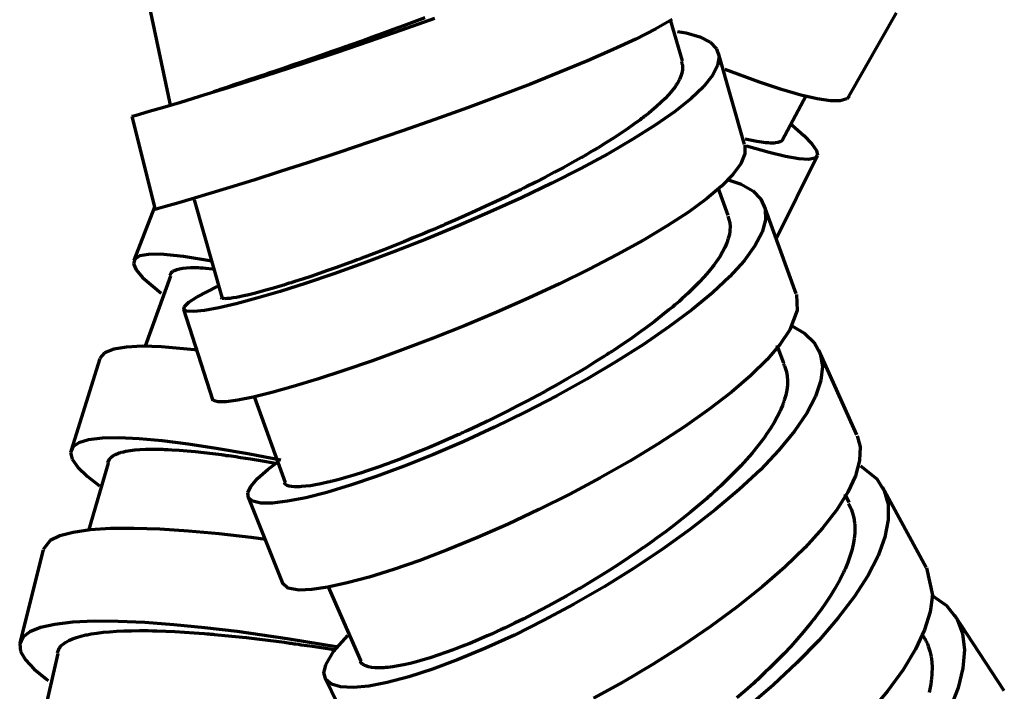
# Model space of a CAD drawing. Header units: millimetres. Extents: x 76 to 932, y 218 to 766.
# Tile 28 of 98: x 220 to 271, y 471 to 506. Entities that reach past the tile are written whole.
import ezdxf

# ---------------------------------------------------------------- set-up
doc = ezdxf.new("R2010")
doc.units = ezdxf.units.MM
doc.layers.add('Livello 1', color=18, linetype='Continuous', true_color=0x000000)

msp = doc.modelspace()

# ---------------------------------------------------------------- linework, layer by layer
at = {"layer": 'Livello 1', "color": 18, "lineweight": 70, "true_color": 0x000000}
for p, q in [((226.856, 506.79), (227.943, 501.608)), ((263.335, 502.144), (265.819, 506.504)), ((241.711, 506.215), (239.999, 505.605)), ((240.658, 506.035), (240.106, 505.83)), ((240.935, 506.137), (240.658, 506.035)), ((241.212, 506.24), (240.935, 506.137)), ((254.122, 506.151), (253.253, 505.661)), ((254.651, 504), (254.035, 506.141)), ((239.999, 505.605), (238.292, 505.008)), ((239.008, 505.428), (238.462, 505.231)), ((239.556, 505.626), (239.008, 505.428)), ((240.106, 505.83), (239.556, 505.626)), ((253.253, 505.661), (252.217, 505.135)), ((254.393, 505.531), (254.835, 505.453)), ((254.835, 505.453), (255.559, 505.245)), ((238.292, 505.008), (236.614, 504.437)), ((237.918, 505.033), (237.376, 504.839)), ((238.462, 505.231), (237.918, 505.033)), ((252.217, 505.135), (251.028, 504.582)), ((255.559, 505.245), (256.092, 504.97)), ((256.092, 504.97), (256.427, 504.627)), ((236.614, 504.437), (234.988, 503.897)), ((236.309, 504.465), (235.791, 504.282)), ((236.572, 504.557), (236.309, 504.465)), ((236.838, 504.649), (236.572, 504.557)), ((236.972, 504.698), (236.838, 504.649)), ((237.106, 504.744), (236.972, 504.698)), ((237.174, 504.769), (237.106, 504.744)), ((237.241, 504.793), (237.174, 504.769)), ((237.309, 504.818), (237.241, 504.793)), ((237.376, 504.839), (237.309, 504.818)), ((251.028, 504.582), (249.702, 504)), ((256.427, 504.627), (256.558, 504.222)), ((257.895, 499.622), (256.527, 504.402)), ((234.988, 503.897), (233.438, 503.389)), ((234.784, 503.932), (234.296, 503.767)), ((235.282, 504.105), (234.784, 503.932)), ((235.791, 504.282), (235.282, 504.105)), ((249.702, 504), (248.259, 503.4)), ((254.588, 503.971), (254.589, 503.968)), ((254.589, 503.968), (254.597, 503.95)), ((254.597, 503.95), (254.603, 503.932)), ((254.603, 503.932), (254.609, 503.915)), ((254.609, 503.915), (254.615, 503.897)), ((254.615, 503.897), (254.626, 503.862)), ((254.626, 503.862), (254.635, 503.827)), ((256.558, 504.222), (256.486, 503.753)), ((233.438, 503.389), (231.985, 502.924)), ((233.12, 503.364), (233.007, 503.326)), ((233.177, 503.386), (233.12, 503.364)), ((233.234, 503.403), (233.177, 503.386)), ((233.292, 503.424), (233.234, 503.403)), ((233.35, 503.442), (233.292, 503.424)), ((233.818, 503.601), (233.35, 503.442)), ((234.296, 503.767), (233.818, 503.601)), ((248.259, 503.4), (246.719, 502.786)), ((254.622, 503.361), (254.569, 503.195)), ((254.651, 503.523), (254.622, 503.361)), ((254.635, 503.827), (254.648, 503.753)), ((254.648, 503.753), (254.655, 503.678)), ((254.655, 503.678), (254.651, 503.523)), ((256.486, 503.753), (256.213, 503.227)), ((258.663, 502.888), (256.88, 503.541)), ((231.985, 502.924), (230.651, 502.5)), ((231.634, 502.864), (231.248, 502.737)), ((232.037, 503.001), (231.634, 502.864)), ((232.458, 503.142), (232.037, 503.001)), ((232.674, 503.213), (232.458, 503.142)), ((232.895, 503.29), (232.674, 503.213)), ((233.007, 503.326), (232.895, 503.29)), ((254.39, 502.835), (254.361, 502.786)), ((254.444, 502.927), (254.39, 502.835)), ((254.492, 503.019), (254.444, 502.927)), ((254.569, 503.195), (254.492, 503.019)), ((256.213, 503.227), (255.741, 502.645)), ((259.813, 502.507), (258.663, 502.888)), ((230.651, 502.5), (229.453, 502.13)), ((230.233, 502.398), (230.193, 502.384)), ((230.275, 502.412), (230.233, 502.398)), ((230.316, 502.426), (230.275, 502.412)), ((230.358, 502.44), (230.316, 502.426)), ((230.442, 502.468), (230.358, 502.44)), ((230.527, 502.497), (230.442, 502.468)), ((230.701, 502.553), (230.527, 502.497)), ((230.879, 502.613), (230.701, 502.553)), ((231.248, 502.737), (230.879, 502.613)), ((246.719, 502.786), (245.104, 502.169)), ((254.114, 502.447), (253.941, 502.246)), ((254.264, 502.645), (254.114, 502.447)), ((254.298, 502.691), (254.264, 502.645)), ((254.33, 502.74), (254.298, 502.691)), ((254.361, 502.786), (254.33, 502.74)), ((255.741, 502.645), (255.079, 502.017)), ((260.822, 502.211), (259.813, 502.507)), ((228.41, 501.812), (227.534, 501.551)), ((229.453, 502.13), (228.41, 501.812)), ((245.104, 502.169), (243.437, 501.548)), ((253.53, 501.826), (253.292, 501.608)), ((253.747, 502.038), (253.53, 501.826)), ((253.941, 502.246), (253.747, 502.038)), ((255.079, 502.017), (254.238, 501.343)), ((259.856, 499.837), (261.1, 502.183)), ((261.676, 502.013), (260.822, 502.211)), ((262.365, 501.911), (261.676, 502.013)), ((262.88, 501.915), (262.365, 501.911)), ((263.217, 502.02), (262.88, 501.915)), ((263.34, 502.158), (263.217, 502.02)), ((226.839, 501.347), (226.336, 501.198)), ((227.534, 501.551), (226.839, 501.347)), ((243.437, 501.548), (241.741, 500.937)), ((253.031, 501.385), (252.893, 501.273)), ((253.292, 501.608), (253.031, 501.385)), ((254.238, 501.343), (253.228, 500.638)), ((225.926, 501.086), (227.141, 496.235)), ((226.029, 501.114), (225.927, 501.086)), ((226.336, 501.198), (226.029, 501.114)), ((241.741, 500.937), (240.04, 500.338)), ((252.444, 500.923), (252.121, 500.683)), ((252.522, 500.98), (252.444, 500.923)), ((252.599, 501.04), (252.522, 500.98)), ((252.637, 501.068), (252.599, 501.04)), ((252.675, 501.096), (252.637, 501.068)), ((252.712, 501.128), (252.675, 501.096)), ((252.749, 501.156), (252.712, 501.128)), ((252.893, 501.273), (252.749, 501.156)), ((240.04, 500.338), (238.358, 499.763)), ((251.781, 500.443), (251.423, 500.204)), ((252.121, 500.683), (251.781, 500.443)), ((253.228, 500.638), (252.066, 499.904)), ((260.297, 500.708), (260.379, 500.638)), ((260.379, 500.638), (260.975, 500.108)), ((238.358, 499.763), (236.719, 499.212)), ((251.048, 499.957), (250.655, 499.71)), ((252.066, 499.904), (250.769, 499.149)), ((251.423, 500.204), (251.048, 499.957)), ((258.271, 499.833), (257.92, 499.907)), ((258.529, 499.787), (258.271, 499.833)), ((258.767, 499.749), (258.529, 499.787)), ((258.983, 499.724), (258.767, 499.749)), ((259.734, 499.763), (259.63, 499.731)), ((259.861, 499.844), (259.734, 499.763)), ((260.975, 500.108), (261.396, 499.667)), ((250.034, 499.332), (249.819, 499.205)), ((250.246, 499.459), (250.034, 499.332)), ((250.655, 499.71), (250.246, 499.459)), ((257.904, 499.59), (257.902, 499.135)), ((259.165, 499.212), (257.998, 499.544)), ((259.179, 499.71), (258.983, 499.724)), ((259.202, 499.706), (259.179, 499.71)), ((259.225, 499.706), (259.202, 499.706)), ((259.247, 499.706), (259.225, 499.706)), ((259.269, 499.706), (259.247, 499.706)), ((259.311, 499.706), (259.269, 499.706)), ((259.353, 499.706), (259.311, 499.706)), ((259.431, 499.706), (259.353, 499.706)), ((259.503, 499.713), (259.431, 499.706)), ((259.63, 499.731), (259.503, 499.713)), ((261.396, 499.667), (261.636, 499.322)), ((261.636, 499.322), (261.688, 499.068)), ((236.719, 499.212), (235.147, 498.694)), ((249.376, 498.948), (248.922, 498.69)), ((250.769, 499.149), (249.353, 498.383)), ((249.488, 499.011), (249.376, 498.948)), ((249.599, 499.075), (249.488, 499.011)), ((249.654, 499.106), (249.599, 499.075)), ((249.709, 499.142), (249.654, 499.106)), ((249.764, 499.173), (249.709, 499.142)), ((249.819, 499.205), (249.764, 499.173)), ((257.902, 499.135), (257.692, 498.62)), ((260.027, 499.004), (259.165, 499.212)), ((259.545, 494.704), (261.671, 499.018)), ((260.717, 498.881), (260.027, 499.004)), ((261.227, 498.849), (260.717, 498.881)), ((261.552, 498.912), (261.227, 498.849)), ((261.688, 499.068), (261.552, 498.912)), ((233.663, 498.214), (232.29, 497.777)), ((235.147, 498.694), (233.663, 498.214)), ((249.353, 498.383), (247.841, 497.614)), ((248.458, 498.436), (247.983, 498.182)), ((248.922, 498.69), (248.458, 498.436)), ((257.692, 498.62), (257.286, 498.059)), ((232.29, 497.777), (231.046, 497.392)), ((247.498, 497.925), (247.002, 497.671)), ((247.983, 498.182), (247.498, 497.925)), ((257.286, 498.059), (256.69, 497.448)), ((257.035, 497.787), (257.72, 497.554)), ((231.046, 497.392), (229.949, 497.057)), ((246.043, 497.191), (245.977, 497.159)), ((246.108, 497.223), (246.043, 497.191)), ((246.173, 497.254), (246.108, 497.223)), ((246.237, 497.286), (246.173, 497.254)), ((246.367, 497.35), (246.237, 497.286)), ((247.841, 497.614), (246.254, 496.852)), ((246.495, 497.413), (246.367, 497.35)), ((247.002, 497.671), (246.495, 497.413)), ((256.69, 497.448), (255.912, 496.796)), ((257.035, 495.924), (256.516, 497.374)), ((257.72, 497.554), (258.328, 497.209)), ((258.328, 497.209), (258.745, 496.782)), ((229.015, 496.775), (228.26, 496.552)), ((229.949, 497.057), (229.015, 496.775)), ((229.181, 496.746), (230.619, 491.659)), ((246.254, 496.852), (244.616, 496.108)), ((245.454, 496.905), (244.927, 496.655)), ((245.716, 497.032), (245.454, 496.905)), ((245.977, 497.159), (245.716, 497.032)), ((255.912, 496.796), (254.964, 496.104)), ((258.745, 496.782), (258.965, 496.277)), ((227.11, 496.358), (226.037, 493.568)), ((227.319, 496.284), (227.141, 496.235)), ((227.691, 496.387), (227.319, 496.284)), ((228.26, 496.552), (227.691, 496.387)), ((228.189, 496.489), (228.189, 496.489)), ((243.866, 496.161), (243.331, 495.921)), ((244.398, 496.408), (243.866, 496.161)), ((244.927, 496.655), (244.398, 496.408)), ((260.582, 491.839), (258.914, 496.454)), ((258.965, 496.277), (258.985, 495.699)), ((242.794, 495.681), (242.254, 495.448)), ((243.331, 495.921), (242.794, 495.681)), ((244.616, 496.108), (242.949, 495.381)), ((254.964, 496.104), (253.86, 495.381)), ((257.01, 495.896), (257.115, 495.547)), ((258.985, 495.699), (258.807, 495.046)), ((242.949, 495.381), (241.278, 494.69)), ((241.711, 495.215), (241.441, 495.099)), ((241.779, 495.244), (241.711, 495.215)), ((241.847, 495.272), (241.779, 495.244)), ((241.915, 495.3), (241.847, 495.272)), ((241.983, 495.332), (241.915, 495.3)), ((242.118, 495.388), (241.983, 495.332)), ((242.254, 495.448), (242.118, 495.388)), ((253.86, 495.381), (252.616, 494.64)), ((257.115, 495.547), (257.133, 495.353)), ((257.125, 495.124), (257.121, 495.099)), ((257.127, 495.148), (257.125, 495.124)), ((257.133, 495.353), (257.127, 495.148)), ((241.278, 494.69), (239.626, 494.037)), ((240.64, 494.767), (240.112, 494.552)), ((241.173, 494.986), (240.64, 494.767)), ((241.441, 495.099), (241.173, 494.986)), ((252.616, 494.64), (251.249, 493.882)), ((257.042, 494.718), (256.965, 494.492)), ((257.072, 494.831), (257.042, 494.718)), ((257.097, 494.937), (257.072, 494.831)), ((257.106, 494.993), (257.097, 494.937)), ((257.115, 495.046), (257.106, 494.993)), ((257.118, 495.071), (257.115, 495.046)), ((257.121, 495.099), (257.118, 495.071)), ((258.807, 495.046), (258.434, 494.333)), ((239.073, 494.139), (238.562, 493.938)), ((239.59, 494.34), (239.073, 494.139)), ((240.112, 494.552), (239.59, 494.34)), ((256.864, 494.259), (256.74, 494.019)), ((256.965, 494.492), (256.864, 494.259)), ((258.434, 494.333), (257.87, 493.564)), ((226.084, 493.649), (226.021, 493.409)), ((226.346, 493.811), (226.084, 493.649)), ((226.802, 493.896), (226.346, 493.811)), ((227.445, 493.903), (226.802, 493.896)), ((228.622, 493.787), (227.445, 493.903)), ((230.109, 493.536), (228.622, 493.787)), ((237.681, 493.607), (237.557, 493.561)), ((237.805, 493.653), (237.681, 493.607)), ((237.868, 493.677), (237.805, 493.653)), ((237.931, 493.698), (237.868, 493.677)), ((237.993, 493.723), (237.931, 493.698)), ((238.056, 493.748), (237.993, 493.723)), ((239.626, 494.037), (238.017, 493.434)), ((238.562, 493.938), (238.056, 493.748)), ((251.249, 493.882), (249.779, 493.12)), ((256.51, 493.645), (256.423, 493.518)), ((256.593, 493.772), (256.51, 493.645)), ((256.74, 494.019), (256.593, 493.772)), ((226.021, 493.409), (226.154, 493.088)), ((226.154, 493.088), (226.481, 492.696)), ((228.152, 493.06), (228.274, 493.109)), ((228.274, 493.109), (228.418, 493.148)), ((228.418, 493.148), (228.586, 493.176)), ((228.586, 493.176), (228.776, 493.197)), ((228.776, 493.197), (228.989, 493.205)), ((228.989, 493.205), (229.225, 493.205)), ((229.225, 493.205), (229.288, 493.205)), ((229.288, 493.205), (229.352, 493.205)), ((229.352, 493.205), (229.385, 493.201)), ((229.385, 493.201), (229.418, 493.201)), ((229.418, 493.201), (229.452, 493.197)), ((229.452, 493.197), (229.485, 493.197)), ((229.485, 493.197), (229.623, 493.19)), ((229.623, 493.19), (229.767, 493.18)), ((229.767, 493.18), (230.135, 493.145)), ((236.599, 493.212), (236.139, 493.049)), ((238.017, 493.434), (236.473, 492.88)), ((237.072, 493.381), (236.599, 493.212)), ((237.313, 493.469), (237.072, 493.381)), ((237.557, 493.561), (237.313, 493.469)), ((249.779, 493.12), (248.228, 492.361)), ((256.229, 493.257), (256.013, 492.989)), ((256.279, 493.321), (256.229, 493.257)), ((256.328, 493.388), (256.279, 493.321)), ((256.376, 493.455), (256.328, 493.388)), ((256.423, 493.518), (256.376, 493.455)), ((257.87, 493.564), (257.127, 492.746)), ((226.481, 492.696), (227.465, 491.871)), ((227.951, 492.76), (226.623, 489.098)), ((227.909, 492.788), (227.981, 492.936)), ((227.981, 492.936), (228.014, 492.972)), ((228.014, 492.972), (228.054, 493.003)), ((228.054, 493.003), (228.065, 493.01)), ((228.065, 493.01), (228.076, 493.018)), ((228.076, 493.018), (228.088, 493.028)), ((228.088, 493.028), (228.1, 493.035)), ((228.1, 493.035), (228.126, 493.049)), ((228.126, 493.049), (228.152, 493.06)), ((234.838, 492.608), (234.431, 492.474)), ((235.259, 492.746), (234.838, 492.608)), ((236.473, 492.88), (235.018, 492.39)), ((235.692, 492.894), (235.259, 492.746)), ((236.139, 493.049), (235.692, 492.894)), ((255.777, 492.718), (255.522, 492.439)), ((256.013, 492.989), (255.777, 492.718)), ((257.127, 492.746), (256.215, 491.892)), ((229.333, 491.677), (230.372, 492.224)), ((232.981, 492.037), (232.667, 491.952)), ((233.315, 492.132), (232.981, 492.037)), ((233.668, 492.238), (233.315, 492.132)), ((233.851, 492.294), (233.668, 492.238)), ((235.018, 492.39), (233.672, 491.959)), ((234.039, 492.351), (233.851, 492.294)), ((234.135, 492.383), (234.039, 492.351)), ((234.233, 492.414), (234.135, 492.383)), ((234.282, 492.428), (234.233, 492.414)), ((234.331, 492.443), (234.282, 492.428)), ((234.381, 492.46), (234.331, 492.443)), ((234.431, 492.474), (234.381, 492.46)), ((248.228, 492.361), (246.616, 491.613)), ((255.246, 492.16), (254.95, 491.875)), ((255.522, 492.439), (255.246, 492.16)), ((228.902, 491.395), (229.333, 491.677)), ((230.619, 491.603), (230.557, 491.642)), ((230.634, 491.596), (230.619, 491.603)), ((230.651, 491.592), (230.634, 491.596)), ((230.67, 491.589), (230.651, 491.592)), ((230.689, 491.589), (230.67, 491.589)), ((230.734, 491.585), (230.689, 491.589)), ((230.784, 491.582), (230.734, 491.585)), ((230.902, 491.585), (230.784, 491.582)), ((231.044, 491.599), (230.902, 491.585)), ((231.208, 491.621), (231.044, 491.599)), ((231.395, 491.652), (231.208, 491.621)), ((232.452, 491.603), (231.378, 491.314)), ((231.606, 491.695), (231.395, 491.652)), ((231.839, 491.744), (231.606, 491.695)), ((231.87, 491.751), (231.839, 491.744)), ((231.902, 491.758), (231.87, 491.751)), ((231.933, 491.765), (231.902, 491.758)), ((231.965, 491.772), (231.933, 491.765)), ((232.03, 491.79), (231.965, 491.772)), ((232.096, 491.804), (232.03, 491.79)), ((232.231, 491.839), (232.096, 491.804)), ((232.372, 491.875), (232.231, 491.839)), ((232.667, 491.952), (232.372, 491.875)), ((233.672, 491.959), (232.452, 491.603)), ((246.616, 491.613), (244.968, 490.883)), ((254.635, 491.585), (254.47, 491.441)), ((254.95, 491.875), (254.635, 491.585)), ((256.215, 491.892), (255.147, 491.007)), ((260.593, 491.807), (260.636, 490.957)), ((228.629, 491.028), (230.144, 486.318)), ((228.636, 491.01), (228.669, 491.169)), ((228.803, 490.922), (228.636, 491.01)), ((228.669, 491.169), (228.902, 491.395)), ((230.464, 491.102), (229.724, 490.968)), ((231.378, 491.314), (230.464, 491.102)), ((254.035, 491.07), (253.945, 490.993)), ((254.125, 491.144), (254.035, 491.07)), ((254.169, 491.18), (254.125, 491.144)), ((254.213, 491.218), (254.169, 491.18)), ((254.256, 491.254), (254.213, 491.218)), ((254.3, 491.292), (254.256, 491.254)), ((254.47, 491.441), (254.3, 491.292)), ((229.168, 490.908), (228.803, 490.922)), ((229.724, 490.968), (229.168, 490.908)), ((244.968, 490.883), (243.307, 490.185)), ((253.575, 490.696), (253.19, 490.396)), ((253.945, 490.993), (253.575, 490.696)), ((255.147, 491.007), (253.939, 490.104)), ((260.636, 490.957), (260.247, 489.955)), ((243.307, 490.185), (241.655, 489.521)), ((252.791, 490.093), (252.377, 489.793)), ((253.939, 490.104), (252.61, 489.19)), ((253.19, 490.396), (252.791, 490.093)), ((260.389, 490.139), (261.033, 489.768)), ((241.655, 489.521), (240.037, 488.904)), ((251.949, 489.49), (251.507, 489.186)), ((252.377, 489.793), (251.949, 489.49)), ((260.247, 489.955), (259.748, 489.208)), ((261.033, 489.768), (261.529, 489.289)), ((224.997, 488.954), (224.506, 488.756)), ((225.643, 489.059), (224.997, 488.954)), ((226.474, 489.098), (225.643, 489.059)), ((227.48, 489.07), (226.474, 489.098)), ((229.381, 488.897), (227.48, 489.07)), ((251.281, 489.035), (251.051, 488.883)), ((252.61, 489.19), (251.177, 488.28)), ((251.507, 489.186), (251.281, 489.035)), ((259.748, 489.208), (259.068, 488.41)), ((259.93, 488.216), (259.587, 489.13)), ((261.529, 489.289), (261.835, 488.714)), ((224.259, 488.456), (222.755, 483.676)), ((224.506, 488.756), (224.264, 488.47)), ((240.037, 488.904), (238.476, 488.336)), ((250.582, 488.58), (250.105, 488.28)), ((250.7, 488.654), (250.582, 488.58)), ((250.817, 488.731), (250.7, 488.654)), ((250.876, 488.77), (250.817, 488.731)), ((250.934, 488.809), (250.876, 488.77)), ((250.993, 488.844), (250.934, 488.809)), ((251.051, 488.883), (250.993, 488.844)), ((263.742, 484.473), (261.767, 488.886)), ((261.835, 488.714), (261.948, 488.05)), ((238.476, 488.336), (236.994, 487.825)), ((249.622, 487.98), (249.131, 487.684)), ((250.105, 488.28), (249.622, 487.98)), ((251.177, 488.28), (249.663, 487.38)), ((259.068, 488.41), (258.216, 487.574)), ((259.907, 488.199), (259.92, 488.174)), ((259.92, 488.174), (259.932, 488.149)), ((259.932, 488.149), (259.944, 488.125)), ((259.944, 488.125), (259.956, 488.1)), ((259.956, 488.1), (259.967, 488.075)), ((259.967, 488.075), (259.988, 488.022)), ((259.988, 488.022), (260.008, 487.973)), ((260.008, 487.973), (260.043, 487.867)), ((261.948, 488.05), (261.867, 487.303)), ((236.994, 487.825), (235.613, 487.377)), ((249.131, 487.684), (248.632, 487.394)), ((258.216, 487.574), (257.206, 486.703)), ((260.043, 487.867), (260.072, 487.758)), ((260.072, 487.758), (260.112, 487.535)), ((260.112, 487.535), (260.129, 487.306)), ((234.351, 486.996), (233.228, 486.685)), ((235.613, 487.377), (234.351, 486.996)), ((248.127, 487.101), (247.614, 486.816)), ((249.663, 487.38), (248.089, 486.509)), ((248.632, 487.394), (248.127, 487.101)), ((260.123, 487.063), (260.093, 486.812)), ((260.129, 487.306), (260.123, 487.063)), ((261.867, 487.303), (261.594, 486.484)), ((232.26, 486.449), (231.46, 486.29)), ((233.228, 486.685), (232.26, 486.449)), ((232.315, 486.481), (233.927, 481.986)), ((248.089, 486.509), (246.478, 485.669)), ((246.833, 486.389), (246.572, 486.251)), ((247.095, 486.53), (246.833, 486.389)), ((247.16, 486.565), (247.095, 486.53)), ((247.225, 486.6), (247.16, 486.565)), ((247.291, 486.636), (247.225, 486.6)), ((247.355, 486.675), (247.291, 486.636)), ((247.485, 486.745), (247.355, 486.675)), ((247.614, 486.816), (247.485, 486.745)), ((257.206, 486.703), (256.052, 485.81)), ((260.04, 486.551), (259.963, 486.279)), ((260.093, 486.812), (260.04, 486.551)), ((261.594, 486.484), (261.134, 485.599)), ((230.182, 486.265), (230.142, 486.325)), ((230.414, 486.198), (230.182, 486.265)), ((230.842, 486.205), (230.414, 486.198)), ((231.46, 486.29), (230.842, 486.205)), ((246.051, 485.98), (245.529, 485.711)), ((246.572, 486.251), (246.051, 485.98)), ((259.863, 485.997), (259.805, 485.856)), ((259.89, 486.068), (259.863, 485.997)), ((259.916, 486.138), (259.89, 486.068)), ((259.928, 486.174), (259.916, 486.138)), ((259.94, 486.209), (259.928, 486.174)), ((259.952, 486.244), (259.94, 486.209)), ((259.963, 486.279), (259.952, 486.244)), ((245.009, 485.45), (244.489, 485.196)), ((246.478, 485.669), (244.854, 484.872)), ((245.529, 485.711), (245.009, 485.45)), ((256.052, 485.81), (254.772, 484.907)), ((259.597, 485.419), (259.431, 485.119)), ((259.741, 485.711), (259.597, 485.419)), ((259.805, 485.856), (259.741, 485.711)), ((261.134, 485.599), (260.494, 484.66)), ((244.854, 484.872), (243.239, 484.128)), ((243.97, 484.95), (243.452, 484.706)), ((244.489, 485.196), (243.97, 484.95)), ((254.772, 484.907), (253.383, 484.001)), ((259.431, 485.119), (259.244, 484.812)), ((242.679, 484.357), (242.426, 484.244)), ((242.935, 484.47), (242.679, 484.357)), ((243, 484.498), (242.935, 484.47)), ((243.064, 484.53), (243, 484.498)), ((243.129, 484.558), (243.064, 484.53)), ((243.193, 484.586), (243.129, 484.558)), ((243.323, 484.646), (243.193, 484.586)), ((243.452, 484.706), (243.323, 484.646)), ((258.924, 484.343), (258.806, 484.18)), ((259.036, 484.501), (258.924, 484.343)), ((259.244, 484.812), (259.036, 484.501)), ((260.494, 484.66), (259.685, 483.676)), ((263.764, 484.424), (263.912, 483.849)), ((222.847, 483.842), (222.733, 483.552)), ((223.161, 484.061), (222.847, 483.842)), ((223.671, 484.216), (223.161, 484.061)), ((224.373, 484.3), (223.671, 484.216)), ((225.256, 484.318), (224.373, 484.3)), ((226.308, 484.272), (225.256, 484.318)), ((227.516, 484.159), (226.308, 484.272)), ((228.862, 483.99), (227.516, 484.159)), ((230.331, 483.768), (228.862, 483.99)), ((241.432, 483.817), (240.948, 483.616)), ((241.925, 484.025), (241.432, 483.817)), ((243.239, 484.128), (241.656, 483.443)), ((242.426, 484.244), (241.925, 484.025)), ((253.383, 484.001), (251.906, 483.104)), ((258.554, 483.856), (258.283, 483.524)), ((258.619, 483.937), (258.554, 483.856)), ((258.682, 484.018), (258.619, 483.937)), ((258.745, 484.099), (258.682, 484.018)), ((258.806, 484.18), (258.745, 484.099)), ((263.912, 483.849), (263.892, 483.133)), ((222.733, 483.552), (222.823, 483.2)), ((224.839, 483.298), (224.945, 483.38)), ((224.945, 483.38), (225.074, 483.45)), ((225.074, 483.45), (225.228, 483.514)), ((225.228, 483.514), (225.27, 483.531)), ((225.27, 483.531), (225.315, 483.545)), ((225.315, 483.545), (225.337, 483.552)), ((225.337, 483.552), (225.36, 483.556)), ((225.36, 483.556), (225.383, 483.563)), ((225.383, 483.563), (225.407, 483.57)), ((225.407, 483.57), (225.505, 483.595)), ((225.505, 483.595), (225.61, 483.62)), ((225.61, 483.62), (225.834, 483.655)), ((225.834, 483.655), (226.08, 483.687)), ((226.08, 483.687), (226.348, 483.708)), ((226.348, 483.708), (226.638, 483.722)), ((226.638, 483.722), (226.95, 483.729)), ((226.95, 483.729), (227.284, 483.725)), ((227.284, 483.725), (227.327, 483.725)), ((227.327, 483.725), (227.371, 483.725)), ((227.371, 483.725), (227.415, 483.725)), ((227.415, 483.725), (227.459, 483.722)), ((227.459, 483.722), (227.549, 483.718)), ((227.549, 483.718), (227.639, 483.715)), ((227.639, 483.715), (227.824, 483.708)), ((227.824, 483.708), (228.013, 483.697)), ((228.013, 483.697), (228.404, 483.672)), ((228.404, 483.672), (228.811, 483.641)), ((228.811, 483.641), (229.236, 483.602)), ((229.236, 483.602), (229.677, 483.552)), ((229.677, 483.552), (230.135, 483.5)), ((230.135, 483.5), (230.611, 483.44)), ((231.971, 483.482), (230.331, 483.768)), ((230.611, 483.44), (230.672, 483.433)), ((230.672, 483.433), (230.733, 483.422)), ((230.733, 483.422), (230.794, 483.415)), ((230.794, 483.415), (230.855, 483.404)), ((230.855, 483.404), (230.978, 483.39)), ((230.978, 483.39), (231.101, 483.373)), ((231.101, 483.373), (231.35, 483.337)), ((231.35, 483.337), (231.602, 483.298)), ((233.699, 483.15), (231.971, 483.482)), ((240.473, 483.425), (240.006, 483.242)), ((241.656, 483.443), (240.129, 482.833)), ((240.948, 483.616), (240.473, 483.425)), ((258.283, 483.524), (257.994, 483.189)), ((259.685, 483.676), (258.719, 482.656)), ((222.823, 483.2), (223.112, 482.783)), ((224.701, 482.988), (223.673, 479.474)), ((224.671, 483.02), (224.759, 483.21)), ((224.759, 483.21), (224.839, 483.298)), ((231.602, 483.298), (232.113, 483.221)), ((232.113, 483.221), (232.633, 483.136)), ((232.633, 483.136), (233.418, 483.002)), ((233.034, 482.674), (233.6, 483.094)), ((238.883, 482.826), (238.668, 482.752)), ((240.129, 482.833), (238.68, 482.293)), ((239.101, 482.907), (238.883, 482.826)), ((239.211, 482.946), (239.101, 482.907)), ((239.323, 482.985), (239.211, 482.946)), ((239.379, 483.006), (239.323, 482.985)), ((239.435, 483.027), (239.379, 483.006)), ((239.492, 483.048), (239.435, 483.027)), ((239.548, 483.069), (239.492, 483.048)), ((240.006, 483.242), (239.548, 483.069)), ((251.906, 483.104), (250.361, 482.23)), ((257.688, 482.854), (257.364, 482.519)), ((257.994, 483.189), (257.688, 482.854)), ((263.892, 483.133), (263.681, 482.339)), ((263.93, 482.858), (264.786, 482.177)), ((223.112, 482.783), (223.597, 482.311)), ((223.597, 482.311), (224.235, 481.81)), ((232.49, 482.198), (233.034, 482.674)), ((237.464, 482.36), (237.094, 482.251)), ((238.68, 482.293), (237.329, 481.842)), ((237.85, 482.48), (237.464, 482.36)), ((238.252, 482.611), (237.85, 482.48)), ((238.668, 482.752), (238.252, 482.611)), ((257.364, 482.519), (257.023, 482.177)), ((258.719, 482.656), (257.61, 481.619)), ((263.681, 482.339), (263.283, 481.482)), ((231.973, 481.446), (232.134, 481.785)), ((232.134, 481.785), (232.49, 482.198)), ((233.948, 481.88), (233.87, 481.965)), ((234.029, 481.834), (233.948, 481.88)), ((234.134, 481.799), (234.029, 481.834)), ((234.262, 481.775), (234.134, 481.799)), ((234.414, 481.764), (234.262, 481.775)), ((234.435, 481.76), (234.414, 481.764)), ((234.685, 481.764), (234.59, 481.76)), ((234.786, 481.771), (234.685, 481.764)), ((235.004, 481.789), (234.786, 481.771)), ((235.242, 481.82), (235.004, 481.789)), ((235.5, 481.863), (235.242, 481.82)), ((235.779, 481.919), (235.5, 481.863)), ((235.927, 481.951), (235.779, 481.919)), ((236.079, 481.983), (235.927, 481.951)), ((236.158, 482.004), (236.079, 481.983)), ((237.329, 481.842), (236.096, 481.471)), ((236.237, 482.021), (236.158, 482.004)), ((236.278, 482.032), (236.237, 482.021)), ((236.318, 482.039), (236.278, 482.032)), ((236.359, 482.05), (236.318, 482.039)), ((236.4, 482.06), (236.359, 482.05)), ((236.739, 482.148), (236.4, 482.06)), ((237.094, 482.251), (236.739, 482.148)), ((250.361, 482.23), (248.772, 481.383)), ((256.665, 481.831), (256.479, 481.658)), ((257.023, 482.177), (256.665, 481.831)), ((264.786, 482.177), (265.173, 481.559)), ((232.009, 481.182), (231.973, 481.446)), ((234.456, 481.76), (234.435, 481.76)), ((234.478, 481.76), (234.456, 481.76)), ((234.5, 481.76), (234.478, 481.76)), ((234.544, 481.76), (234.5, 481.76)), ((234.59, 481.76), (234.544, 481.76)), ((236.096, 481.471), (234.997, 481.192)), ((248.772, 481.383), (247.161, 480.575)), ((256.095, 481.312), (255.996, 481.224)), ((256.144, 481.355), (256.095, 481.312)), ((256.193, 481.397), (256.144, 481.355)), ((256.241, 481.443), (256.193, 481.397)), ((256.289, 481.485), (256.241, 481.443)), ((256.479, 481.658), (256.289, 481.485)), ((257.61, 481.619), (256.375, 480.572)), ((263.283, 481.482), (262.703, 480.564)), ((263.352, 480.935), (263.144, 481.372)), ((267.365, 477.552), (265.086, 481.739)), ((265.173, 481.559), (265.374, 480.843)), ((231.988, 481.228), (233.807, 476.702)), ((232.24, 481.005), (232.009, 481.182)), ((232.661, 480.914), (232.24, 481.005)), ((233.268, 480.914), (232.661, 480.914)), ((234.05, 481.009), (233.268, 480.914)), ((234.997, 481.192), (234.05, 481.009)), ((255.492, 480.79), (255.076, 480.445)), ((255.897, 481.136), (255.492, 480.79)), ((255.996, 481.224), (255.897, 481.136)), ((263.299, 480.896), (263.336, 480.833)), ((263.336, 480.833), (263.443, 480.614)), ((265.374, 480.843), (265.388, 480.032)), ((247.161, 480.575), (245.55, 479.817)), ((255.076, 480.445), (254.649, 480.099)), ((256.375, 480.572), (255.032, 479.527)), ((262.703, 480.564), (261.953, 479.598)), ((263.443, 480.614), (263.528, 480.381)), ((263.528, 480.381), (263.59, 480.138)), ((245.55, 479.817), (243.963, 479.118)), ((254.21, 479.757), (253.76, 479.414)), ((254.649, 480.099), (254.21, 479.757)), ((263.59, 480.138), (263.629, 479.88)), ((263.629, 479.88), (263.633, 479.848)), ((263.633, 479.848), (263.636, 479.817)), ((263.636, 479.817), (263.638, 479.781)), ((263.638, 479.781), (263.64, 479.75)), ((263.64, 479.75), (263.644, 479.679)), ((265.388, 480.032), (265.214, 479.132)), ((222.173, 479.199), (221.67, 478.952)), ((222.871, 479.383), (222.173, 479.199)), ((223.754, 479.51), (222.871, 479.383)), ((224.814, 479.58), (223.754, 479.51)), ((226.033, 479.591), (224.814, 479.58)), ((227.396, 479.545), (226.033, 479.591)), ((228.886, 479.446), (227.396, 479.545)), ((230.481, 479.298), (228.886, 479.446)), ((232.159, 479.107), (230.481, 479.298)), ((253.76, 479.414), (253.3, 479.076)), ((255.032, 479.527), (253.601, 478.501)), ((261.953, 479.598), (261.044, 478.596)), ((263.639, 479.333), (263.61, 479.048)), ((263.645, 479.474), (263.639, 479.333)), ((263.644, 479.679), (263.646, 479.612)), ((263.646, 479.612), (263.645, 479.474)), ((221.67, 478.952), (221.299, 478.483)), ((232.911, 479.012), (232.159, 479.107)), ((243.963, 479.118), (242.423, 478.483)), ((252.768, 478.695), (252.708, 478.652)), ((252.828, 478.737), (252.768, 478.695)), ((253.065, 478.906), (252.828, 478.737)), ((253.3, 479.076), (253.065, 478.906)), ((263.559, 478.748), (263.485, 478.444)), ((263.61, 479.048), (263.559, 478.748)), ((265.214, 479.132), (264.857, 478.159)), ((221.295, 478.469), (220.09, 473.625)), ((242.423, 478.483), (240.952, 477.922)), ((252.347, 478.402), (251.861, 478.07)), ((253.601, 478.501), (252.102, 477.502)), ((252.468, 478.483), (252.347, 478.402)), ((252.588, 478.568), (252.468, 478.483)), ((252.648, 478.61), (252.588, 478.568)), ((252.708, 478.652), (252.648, 478.61)), ((261.044, 478.596), (259.988, 477.573)), ((263.485, 478.444), (263.389, 478.127)), ((240.952, 477.922), (239.571, 477.442)), ((251.373, 477.749), (250.88, 477.432)), ((251.861, 478.07), (251.373, 477.749)), ((263.271, 477.802), (263.131, 477.467)), ((263.389, 478.127), (263.271, 477.802)), ((264.857, 478.159), (264.323, 477.121)), ((239.571, 477.442), (238.3, 477.047)), ((250.88, 477.432), (250.383, 477.118)), ((252.102, 477.502), (250.558, 476.543)), ((259.988, 477.573), (258.802, 476.532)), ((263.011, 477.21), (262.969, 477.121)), ((263.052, 477.294), (263.011, 477.21)), ((263.072, 477.337), (263.052, 477.294)), ((263.092, 477.382), (263.072, 477.337)), ((263.112, 477.425), (263.092, 477.382)), ((263.131, 477.467), (263.112, 477.425)), ((267.38, 477.524), (267.687, 476.105)), ((234.072, 476.472), (233.802, 476.716)), ((237.157, 476.74), (236.16, 476.525)), ((238.3, 477.047), (237.157, 476.74)), ((249.882, 476.811), (249.378, 476.511)), ((250.383, 477.118), (249.882, 476.811)), ((262.787, 476.776), (262.585, 476.419)), ((262.88, 476.948), (262.787, 476.776)), ((262.969, 477.121), (262.88, 476.948)), ((264.323, 477.121), (263.62, 476.028)), ((234.657, 476.373), (234.072, 476.472)), ((235.323, 476.402), (234.657, 476.373)), ((236.16, 476.525), (235.323, 476.402)), ((236.167, 476.543), (237.879, 472.659)), ((248.87, 476.215), (248.616, 476.07)), ((248.934, 476.254), (248.87, 476.215)), ((248.998, 476.289), (248.934, 476.254)), ((250.558, 476.543), (248.992, 475.636)), ((249.061, 476.328), (248.998, 476.289)), ((249.125, 476.363), (249.061, 476.328)), ((249.252, 476.437), (249.125, 476.363)), ((249.378, 476.511), (249.252, 476.437)), ((258.802, 476.532), (257.503, 475.495)), ((262.585, 476.419), (262.364, 476.063)), ((267.621, 476.127), (268.417, 475.573)), ((247.86, 475.65), (247.361, 475.386)), ((248.992, 475.636), (247.426, 474.793)), ((248.363, 475.929), (247.86, 475.65)), ((248.616, 476.07), (248.363, 475.929)), ((262.123, 475.7), (261.863, 475.329)), ((262.364, 476.063), (262.123, 475.7)), ((263.62, 476.028), (262.759, 474.899)), ((267.687, 476.105), (267.573, 475.238)), ((246.865, 475.125), (246.374, 474.878)), ((247.361, 475.386), (246.865, 475.125)), ((257.503, 475.495), (256.11, 474.468)), ((261.726, 475.142), (261.584, 474.952)), ((261.863, 475.329), (261.726, 475.142)), ((267.573, 475.238), (267.275, 474.292)), ((268.417, 475.573), (268.976, 474.846)), ((221.915, 474.581), (221.162, 474.412)), ((222.85, 474.691), (221.915, 474.581)), ((223.955, 474.74), (222.85, 474.691)), ((225.213, 474.733), (223.955, 474.74)), ((226.609, 474.673), (225.213, 474.733)), ((228.124, 474.564), (226.609, 474.673)), ((245.887, 474.638), (245.404, 474.405)), ((247.426, 474.793), (245.882, 474.024)), ((246.374, 474.878), (245.887, 474.638)), ((261.285, 474.574), (260.969, 474.19)), ((261.361, 474.67), (261.285, 474.574)), ((261.437, 474.765), (261.361, 474.67)), ((261.511, 474.86), (261.437, 474.765)), ((261.584, 474.952), (261.511, 474.86)), ((262.759, 474.899), (261.756, 473.742)), ((271.439, 471.103), (268.855, 475.047)), ((268.976, 474.846), (269.258, 474.102)), ((220.599, 474.186), (220.237, 473.904)), ((221.162, 474.412), (220.599, 474.186)), ((223.664, 474.056), (223.735, 474.066)), ((223.735, 474.066), (223.807, 474.08)), ((223.807, 474.08), (223.955, 474.105)), ((223.955, 474.105), (224.108, 474.126)), ((224.108, 474.126), (224.429, 474.165)), ((224.429, 474.165), (224.771, 474.197)), ((224.771, 474.197), (225.132, 474.222)), ((225.132, 474.222), (225.512, 474.239)), ((225.512, 474.239), (225.914, 474.25)), ((225.914, 474.25), (226.335, 474.257)), ((226.335, 474.257), (226.389, 474.257)), ((226.389, 474.257), (226.443, 474.253)), ((226.443, 474.253), (226.498, 474.253)), ((226.498, 474.253), (226.552, 474.253)), ((226.552, 474.253), (226.663, 474.253)), ((226.663, 474.253), (226.774, 474.253)), ((226.774, 474.253), (226.999, 474.25)), ((226.999, 474.25), (227.228, 474.243)), ((227.228, 474.243), (227.695, 474.229)), ((227.695, 474.229), (228.176, 474.204)), ((229.736, 474.401), (228.124, 474.564)), ((228.176, 474.204), (228.67, 474.176)), ((228.67, 474.176), (229.179, 474.144)), ((229.179, 474.144), (229.438, 474.123)), ((229.438, 474.123), (229.701, 474.102)), ((229.701, 474.102), (229.834, 474.091)), ((231.425, 474.2), (229.736, 474.401)), ((229.834, 474.091), (229.967, 474.08)), ((229.967, 474.08), (230.034, 474.077)), ((230.034, 474.077), (230.102, 474.07)), ((230.102, 474.07), (230.169, 474.063)), ((230.169, 474.063), (230.237, 474.056)), ((234.039, 473.83), (231.425, 474.2)), ((244.69, 474.077), (244.457, 473.975)), ((244.925, 474.183), (244.69, 474.077)), ((244.985, 474.211), (244.925, 474.183)), ((245.044, 474.239), (244.985, 474.211)), ((245.104, 474.267), (245.044, 474.239)), ((245.164, 474.292), (245.104, 474.267)), ((245.284, 474.349), (245.164, 474.292)), ((245.404, 474.405), (245.284, 474.349)), ((256.11, 474.468), (254.643, 473.467)), ((260.969, 474.19), (260.639, 473.809)), ((267.275, 474.292), (266.801, 473.28)), ((269.258, 474.102), (269.36, 473.248)), ((220.237, 473.904), (220.078, 473.562)), ((220.078, 473.562), (220.125, 473.17)), ((222.286, 473.505), (222.346, 473.555)), ((222.346, 473.555), (222.483, 473.654)), ((222.483, 473.654), (222.644, 473.742)), ((222.644, 473.742), (222.829, 473.823)), ((222.829, 473.823), (223.038, 473.897)), ((223.038, 473.897), (223.27, 473.964)), ((223.27, 473.964), (223.526, 474.027)), ((223.526, 474.027), (223.594, 474.042)), ((223.594, 474.042), (223.664, 474.056)), ((230.237, 474.056), (230.782, 474.006)), ((230.782, 474.006), (231.333, 473.95)), ((231.333, 473.95), (231.89, 473.89)), ((231.89, 473.89), (232.453, 473.823)), ((232.453, 473.823), (233.021, 473.756)), ((233.021, 473.756), (233.596, 473.682)), ((233.596, 473.682), (233.886, 473.643)), ((233.886, 473.643), (234.177, 473.601)), ((236.694, 473.396), (234.039, 473.83)), ((234.177, 473.601), (234.25, 473.594)), ((234.25, 473.594), (234.323, 473.583)), ((234.323, 473.583), (234.397, 473.572)), ((234.397, 473.572), (234.47, 473.562)), ((234.47, 473.562), (234.617, 473.541)), ((236.454, 473.17), (237.196, 474.003)), ((243.555, 473.59), (243.12, 473.417)), ((244, 473.777), (243.555, 473.59)), ((244.457, 473.975), (244, 473.777)), ((245.882, 474.024), (244.384, 473.336)), ((260.639, 473.809), (260.295, 473.424)), ((261.756, 473.742), (260.622, 472.574)), ((267.176, 474.017), (267.244, 473.911)), ((267.244, 473.911), (267.278, 473.855)), ((267.278, 473.855), (267.31, 473.795)), ((267.31, 473.795), (267.326, 473.766)), ((267.326, 473.766), (267.341, 473.738)), ((267.341, 473.738), (267.356, 473.706)), ((267.356, 473.706), (267.371, 473.678)), ((267.371, 473.678), (267.426, 473.558)), ((267.426, 473.558), (267.475, 473.435)), ((220.125, 473.17), (220.377, 472.729)), ((222.066, 473.061), (221.307, 469.727)), ((222.044, 473.103), (222.145, 473.343)), ((222.145, 473.343), (222.164, 473.371)), ((222.164, 473.371), (222.185, 473.396)), ((222.185, 473.396), (222.197, 473.41)), ((222.197, 473.41), (222.208, 473.424)), ((222.208, 473.424), (222.22, 473.438)), ((222.22, 473.438), (222.233, 473.452)), ((222.233, 473.452), (222.286, 473.505)), ((234.617, 473.541), (234.763, 473.52)), ((234.763, 473.52), (235.348, 473.435)), ((235.348, 473.435), (235.93, 473.347)), ((235.93, 473.347), (236.578, 473.248)), ((236.039, 472.468), (236.454, 473.17)), ((242.285, 473.107), (241.885, 472.969)), ((242.697, 473.255), (242.285, 473.107)), ((243.12, 473.417), (242.697, 473.255)), ((244.384, 473.336), (242.951, 472.74)), ((254.643, 473.467), (253.124, 472.5)), ((259.935, 473.04), (259.561, 472.655)), ((260.295, 473.424), (259.935, 473.04)), ((266.801, 473.28), (266.155, 472.207)), ((267.475, 473.435), (267.556, 473.177)), ((267.556, 473.177), (267.615, 472.906)), ((269.36, 473.248), (269.281, 472.299)), ((220.377, 472.729), (220.83, 472.242)), ((237.923, 472.539), (237.836, 472.648)), ((237.944, 472.518), (237.923, 472.539)), ((237.967, 472.5), (237.944, 472.518)), ((240.442, 472.546), (240.124, 472.472)), ((240.776, 472.63), (240.442, 472.546)), ((241.129, 472.729), (240.776, 472.63)), ((241.311, 472.786), (241.129, 472.729)), ((241.498, 472.842), (241.311, 472.786)), ((241.594, 472.874), (241.498, 472.842)), ((241.69, 472.902), (241.594, 472.874)), ((242.951, 472.74), (241.606, 472.239)), ((241.738, 472.92), (241.69, 472.902)), ((241.787, 472.934), (241.738, 472.92)), ((241.836, 472.952), (241.787, 472.934)), ((241.885, 472.969), (241.836, 472.952)), ((259.561, 472.655), (259.173, 472.271)), ((260.622, 472.574), (259.377, 471.406)), ((267.615, 472.906), (267.653, 472.623)), ((267.653, 472.623), (267.669, 472.327)), ((220.83, 472.242), (221.476, 471.713)), ((235.951, 472.038), (236.039, 472.468)), ((236.052, 471.699), (235.951, 472.038)), ((237.991, 472.482), (237.967, 472.5)), ((238.016, 472.468), (237.991, 472.482)), ((238.071, 472.436), (238.016, 472.468)), ((238.131, 472.408), (238.071, 472.436)), ((238.269, 472.366), (238.131, 472.408)), ((238.427, 472.334), (238.269, 472.366)), ((238.607, 472.313), (238.427, 472.334)), ((238.809, 472.306), (238.607, 472.313)), ((238.918, 472.309), (238.809, 472.306)), ((239.032, 472.313), (238.918, 472.309)), ((239.091, 472.317), (239.032, 472.313)), ((239.152, 472.324), (239.091, 472.317)), ((239.183, 472.324), (239.152, 472.324)), ((239.214, 472.327), (239.183, 472.324)), ((239.245, 472.331), (239.214, 472.327)), ((239.277, 472.334), (239.245, 472.331)), ((239.541, 472.366), (239.277, 472.334)), ((239.824, 472.415), (239.541, 472.366)), ((240.124, 472.472), (239.824, 472.415)), ((241.606, 472.239), (240.369, 471.84)), ((253.124, 472.5), (251.574, 471.583)), ((258.973, 472.077), (258.771, 471.886)), ((259.173, 472.271), (258.973, 472.077)), ((266.155, 472.207), (265.35, 471.096)), ((267.663, 472.02), (267.635, 471.703)), ((267.669, 472.327), (267.663, 472.02)), ((269.281, 472.299), (269.024, 471.262)), ((221.476, 471.713), (221.565, 471.65)), ((236.014, 471.766), (238.141, 467.452)), ((236.342, 471.456), (236.052, 471.699)), ((239.255, 471.544), (238.283, 471.361)), ((240.369, 471.84), (239.255, 471.544)), ((251.574, 471.583), (250.016, 470.722)), ((258.354, 471.498), (257.929, 471.117)), ((258.459, 471.597), (258.354, 471.498)), ((258.564, 471.692), (258.459, 471.597)), ((258.616, 471.741), (258.564, 471.692)), ((258.668, 471.787), (258.616, 471.741)), ((258.719, 471.837), (258.668, 471.787)), ((258.771, 471.886), (258.719, 471.837)), ((267.613, 471.537), (267.599, 471.452)), ((267.619, 471.579), (267.613, 471.537)), ((267.624, 471.618), (267.619, 471.579)), ((267.63, 471.66), (267.624, 471.618)), ((267.635, 471.703), (267.63, 471.66)), ((236.815, 471.318), (236.342, 471.456)), ((237.466, 471.283), (236.815, 471.318)), ((238.283, 471.361), (237.466, 471.283)), ((257.929, 471.117), (257.495, 470.74)), ((259.377, 471.406), (258.039, 470.256)), ((265.35, 471.096), (264.398, 469.956)), ((267.552, 471.198), (267.514, 471.029)), ((267.585, 471.368), (267.552, 471.198)), ((267.599, 471.452), (267.585, 471.368)), ((269.024, 471.262), (268.595, 470.147))]:
    msp.add_line(p, q, dxfattribs=at)

doc.saveas('drawing.dxf')
